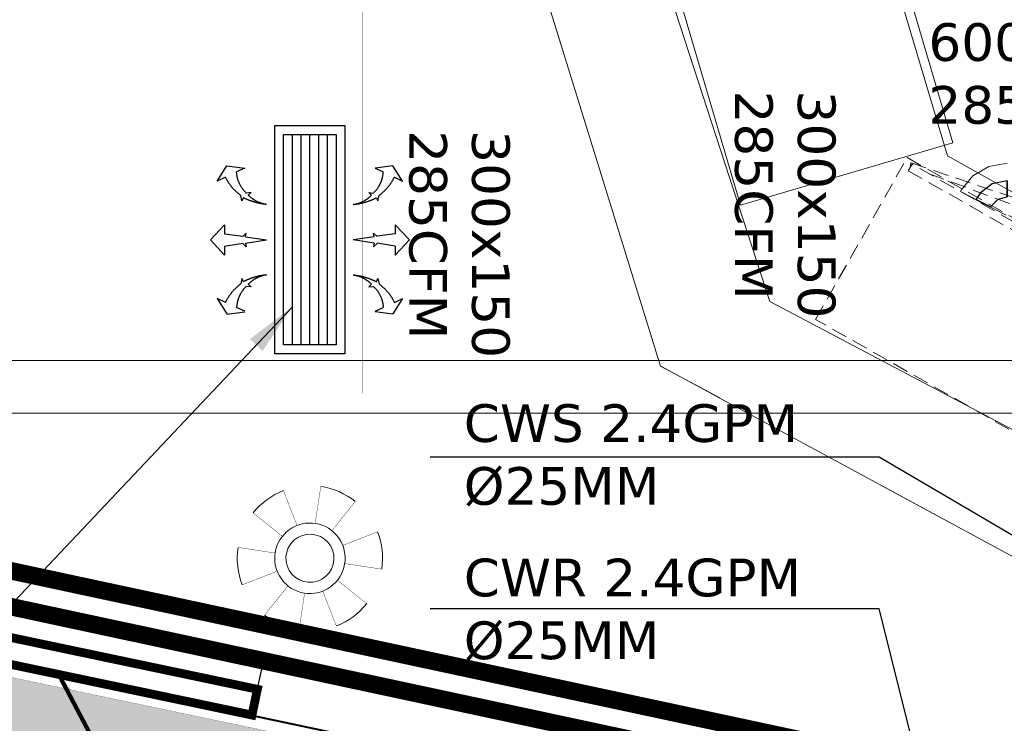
# Model space of a CAD drawing. Header units: millimetres. Extents: x 504675 to 860349, y -23215 to 63575.
# Tile 133 of 177: x 581462 to 584270, y 33752 to 35757. Entities that reach past the tile are written whole.
import ezdxf

# ---------------------------------------------------------------- set-up
doc = ezdxf.new("R2010")
doc.units = ezdxf.units.MM
doc.header["$LTSCALE"] = 10
for name, pattern in [('HIDDEN', [9.525, 6.35, -3.175]), ('LEVEL - C OVERALL LAYOUT$0$HIDDEN', [9.525, 6.35, -3.175]), ('LEVEL-F-OVERALL LAYOUT$0$HIDDEN', [0.375, 0.25, -0.125])]:
    doc.linetypes.add(name, pattern=pattern)
doc.layers.get('0').update_dxf_attribs({"linetype": 'CONTINUOUS'})
for name, color, linetype, lineweight in [('ARCH', 8, 'CONTINUOUS', 0), ('Ceiling', 35, 'CONTINUOUS', 5), ('CKD Equipments', 8, 'CONTINUOUS', 0), ('CWR.PIPE', 5, 'CONTINUOUS', 25), ('CWS.PIPE', 6, 'CONTINUOUS', 25), ('EQUIPMENT', 8, 'CONTINUOUS', 18), ('furniture', 8, 'CONTINUOUS', 5), ('LEVEL - C OVERALL LAYOUT$0$I-FLOR-OVHD', 8, 'LEVEL - C OVERALL LAYOUT$0$HIDDEN', 18), ('MEPTEK-SAD', 6, 'CONTINUOUS', 30), ('MEPTEK-TEXT', 7, 'CONTINUOUS', 30), ('MEPTEL LINEAR GRILL', 5, 'CONTINUOUS', 30), ('Pipe Insulations', 7, 'CONTINUOUS', 5), ('V-PIPE', 7, 'CONTINUOUS', 25), ('VJA-FF-PENDENT SPRINKLER HEAD', 3, 'CONTINUOUS', 0), ('WALL', 8, 'CONTINUOUS', 40)]:
    doc.layers.add(name, color=color, linetype=linetype, lineweight=lineweight)
for name, color, linetype in [('Equipment Name', 7, 'CONTINUOUS'), ('LEVEL-F-OVERALL LAYOUT$0$DASH1L', 8, 'LEVEL-F-OVERALL LAYOUT$0$HIDDEN'), ('signage board', 1, 'CONTINUOUS')]:
    doc.layers.add(name, color=color, linetype=linetype)
doc.styles.add('AR', font='arial.ttf')
doc.styles.get("Standard").update_dxf_attribs({"font": 'verdana.ttf'})
doc.dimstyles.new('ARA-100', dxfattribs={"dimtxt": 100, "dimasz": 2.5, "dimexe": 25, "dimexo": 25, "dimtad": 0, "dimdec": 0, "dimrnd": 5, "dimtxsty": 'AR', "dimblk": 'ARCHTICK', "dimcen": 2.5, "dimclrd": 256, "dimclre": 256, "dimclrt": 256, "dimadec": 0, "dimazin": 0, "dimtfac": 1, "dimtdec": 0, "dimtix": 1, "dimtmove": 1, "dimatfit": 3, "dimfxl": 1, "dimlwd": -1, "dimlwe": -1, "dimarcsym": 1})
doc.dimstyles.new('STANDARD$7', dxfattribs={"dimtxt": 4, "dimasz": 7, "dimexe": 1, "dimexo": 3, "dimgap": 1, "dimtad": 1, "dimdec": 0, "dimzin": 0, "dimdsep": 46, "dimlunit": 4, "dimtxsty": 'Standard', "dimcen": 0.09375, "dimadec": 0, "dimazin": 0, "dimtfac": 1, "dimtdec": 4, "dimtofl": 0, "dimtmove": 1, "dimatfit": 3, "dimfxl": 4, "dimfxlon": 1, "dimfrac": 2, "dimtolj": 1, "dimtzin": 0, "dimarcsym": 0})

# ---------------------------------------------------------------- blocks, each defined once
blk = doc.blocks.new('A$C12b19908')
at = {"layer": 'EQUIPMENT', "linetype": 'HIDDEN', "ltscale": 0.7, "elevation": 45.6}
for points in [[(-823, 520.9), (-504, 572.6), (-511.7, 593.5), (-883.6, 522.4), (-878.7, 509.1)], [(-93, 520.9), (-412, 572.6), (-404.3, 593.5), (-32.4, 522.4), (-37.3, 509.1)]]:
    blk.add_lwpolyline(points, dxfattribs=at)
at = {"layer": 'EQUIPMENT', "linetype": 'HIDDEN', "ltscale": 0.7}
for points in [[(-900, 530), (0, 530), (0, 0), (-900, 0)], [(-475.3, 498.7), (-475.3, 520.9), (-878.7, 520.9), (-878.7, 498.7)], [(-440.7, 498.7), (-440.7, 520.9), (-37.3, 520.9), (-37.3, 498.7)]]:
    blk.add_lwpolyline(points, close=True, dxfattribs=at)
blk = doc.blocks.new('ARCH')
at = {"layer": 'LEVEL-F-OVERALL LAYOUT$0$DASH1L'}
h = blk.add_hatch(dxfattribs=at)
h.set_pattern_fill('ANGLE', color=8, scale=10, angle=352.0664)
h.set_pattern_definition([(352.0664444, (-404119.055, 373340.98), (9.6410197, 69.1814516), [50.8, -19.05]), (82.0664444, (-404119.055, 373340.98), (-69.1814516, 9.6410197), [50.8, -19.05])])
edge = h.paths.add_edge_path(flags=16)
edge.add_line((572074.7, 35847.1), (602196.9, 29528.2))
edge.add_line((602196.9, 29528.2), (599472.6, 39352))
edge.add_arc((597545.4, 38817.5), 2000, 15.4994, 89.9984)
edge.add_line((597545.4, 40817.5), (573256.1, 40817.5))
edge.add_arc((576210.3, 22394.2), 18658.7, 99.10996, 106.69033)
edge.add_line((570851.6, 40266.8), (572074.7, 35847.1))
h.paths.add_polyline_path([(583373.8, 40816), (583374.1, 40875), (586424.1, 40859.1), (586423.9, 40816)], flags=16)
h.paths.add_polyline_path([(600840.9, 34605.1), (600792.8, 34591.5), (599498, 39260.6), (599546.1, 39274.3)])
h.paths.add_polyline_path([(587210.4, 32671.8), (587195, 32598.4), (582693, 33542.8), (582708.4, 33616.2)])
edge = h.paths.add_edge_path()
edge.add_line((572071.7, 35387.9), (601863.3, 29138.4))
edge.add_arc((601986.5, 29725.6), 600, 258.1526, 375.4994)
edge.add_line((602564.7, 29886), (599906.3, 39472.3))
edge.add_arc((597545.4, 38817.5), 2450, 15.4994, 89.9984)
edge.add_line((597545.4, 41267.5), (573220.5, 41267.5))
edge.add_arc((576210.3, 22394.2), 19108.7, 99.00183, 106.23582)
edge.add_arc((571035.5, 40164.8), 600, 106.2358, 195.469)
edge.add_line((570457.2, 40004.7), (571616.6, 35815.1))
edge.add_arc((572194.9, 35975.1), 600, 195.469, 258.1526)
h.paths.add_polyline_path([(587210.4, 32671.8), (587195.4, 32600.5), (587195.4, 32600.5)])
at = {"layer": 'CKD Equipments'}
for q in [(583756.8, 36548.7), (585672.5, 34498.4)]:
    blk.add_line((584107.9, 35368.7), q, dxfattribs=at)
at = {"layer": 'EQUIPMENT', "ltscale": 50, "elevation": 100}
blk.add_lwpolyline([(584123.1, 35406.1), (583826.5, 36413.4), (583221.4, 36235.4), (583518, 35228.1)], close=True, dxfattribs=at)
at = {"layer": 'furniture'}
for p, q in [((583316.4, 35829.8), (583602, 34953.8)), ((583602, 34953.8), (585558.4, 33921)), ((583290.4, 34769.9), (583290.3, 34770)), ((583290.4, 34769.9), (583458.6, 34678.8)), ((583459.5, 34678.5), (583458.6, 34679)), ((585519.7, 33563.5), (583489.7, 34662.1)), ((583912.4, 34433.2), (584145.9, 34306.9))]:
    blk.add_line(p, q, dxfattribs=at)
blk.add_lwpolyline([(583488.9, 34662.5), (583458.6, 34678.8), (583458.6, 34679), (583290.3, 34770), (582750.6, 36510.4)], dxfattribs=at)
at = {"layer": 'LEVEL - C OVERALL LAYOUT$0$I-FLOR-OVHD', "ltscale": 0.25, "const_width": 0.5}
blk.add_lwpolyline([(572074.7, 35847.1), (602196.9, 29528.2), (599472.6, 39352, 0.337018), (597545.4, 40817.5), (573256.1, 40817.5, 0.033088), (570851.6, 40266.8), (572074.7, 35847.1)], format="xyb", dxfattribs=at)
at = {"layer": 'WALL'}
for p, q in [((588776.8, 32526.6), (578958.8, 34593.5)), ((588745.9, 32379.8), (578927.9, 34446.7))]:
    blk.add_line(p, q, dxfattribs=at)
at = {"layer": 'EQUIPMENT', "rotation": 330.4511456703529}
blk.add_blockref('A$C12b19908', (584515.1, 34458.9, -45.6), dxfattribs=at)
blk = doc.blocks.new('SPRINKLER HEAD 41')
at = {"layer": 'VJA-FF-PENDENT SPRINKLER HEAD', "lineweight": 0, "const_width": 0.001}
for points in [[(-0.0429, 0.1053), (-0.0818, 0.2047)], [(0.0088, 0.1111), (0.0248, 0.2167)], [(0.123, 0.1737), (0.0564, 0.0903)], [(-0.0848, 0.0745), (-0.1682, 0.1411)], [(0.1867, 0.0874), (0.0873, 0.0484)], [(-0.1056, 0.0268), (-0.2111, 0.0428)], [(-0.0998, -0.0249), (-0.1992, -0.0638)], [(0.1986, -0.0192), (0.0931, -0.0032)], [(0.1557, -0.1175), (0.0723, -0.0509)], [(-0.0689, -0.0667), (-0.1355, -0.1501)], [(0.0693, -0.1811), (0.0304, -0.0818)], [(-0.0373, -0.1931), (-0.0213, -0.0875)]]:
    blk.add_lwpolyline(points, dxfattribs=at)
at = {"layer": 'VJA-FF-PENDENT SPRINKLER HEAD', "lineweight": 0}
for major_axis, start_param, end_param in [((0.1794, 0.1036), 1.420416, 1.944015), ((0.1795, 0.1036), 0.373598, 0.897197), ((0.087, 0.0502), 1.570792, 7.853977), ((0.0594, 0.0343), 1.570786, 7.853971), ((0.1794, 0.1036), -0.673853, -0.150255), ((0.1795, 0.1036), 2.467936, 2.991535), ((0.1794, 0.1036), 4.562135, 5.085733), ((0.1795, 0.1036), 3.51515, 4.038748)]:
    blk.add_ellipse((-0.0062, 0.0118), major_axis=major_axis, ratio=1, start_param=start_param, end_param=end_param, dxfattribs=at)
blk = doc.blocks.new('V_Elbow1 - V_CHWS-21102974-Level C OVERALL KITCHEN')
at = {"layer": 'V-PIPE', "color": 4, "true_color": 0x00ffff}
for p, q in [((21.1, 41.6), (0.4, 52.1)), ((0.4, 52.1), (21.1, 41.6)), ((21.1, 41.6), (41.8, 31.1)), ((41.8, 31.1), (21.1, 41.6)), ((-46.6, 0), (-46.6, 23.2)), ((-46.6, 23.2), (-46.6, 0)), ((-46.6, 0), (-46.6, -23.2)), ((-46.6, -23.2), (-46.6, 0))]:
    blk.add_line(p, q, dxfattribs=at)
at = {"layer": 'V-PIPE', "color": 4, "true_color": 0x00ffff, "flags": 128}
for points in [[(0.4, 52.1), (-21.3, 29.6), (-46.6, 23.2)], [(-46.6, -23.2), (-4.5, -13.8), (29.6, 12.5), (41.8, 31.1)]]:
    blk.add_lwpolyline(points, dxfattribs=at)
blk = doc.blocks.new('hvac')
at = {"layer": 'Pipe Insulations', "color": 4, "true_color": 0x00ffff}
blk.add_line((594146.6, -199765.7), (594276.6, -199832.8), dxfattribs=at)
at = {"layer": 'Pipe Insulations', "color": 4, "true_color": 0x00ffff, "flags": 128}
blk.add_lwpolyline([(594280.1, -199685), (594227.9, -199694.1), (594182.1, -199720.8), (594148.6, -199761.9), (594146.6, -199765.7)], dxfattribs=at)
at = {"layer": 'V-PIPE', "color": 4, "true_color": 0x00ffff, "rotation": 179.5999999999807}
blk.add_blockref('V_Elbow1 - V_CHWS-21102974-Level C OVERALL KITCHEN', (594233, -199757.8), dxfattribs=at)
blk = doc.blocks.new('*U167')
at = {"color": 8}
for p, q in [((25, 150), (625, 150)), ((25, 125), (625, 125)), ((25, 100), (625, 100)), ((25, 75), (625, 75)), ((25, 50), (625, 50))]:
    blk.add_line(p, q, dxfattribs=at)
blk.add_lwpolyline([(0, 0), (0, 200), (650, 200), (650, 0)], close=True)
at = {"color": 1}
blk.add_lwpolyline([(25, 25), (25, 175), (625, 175), (625, 25)], close=True, dxfattribs=at)
blk = doc.blocks.new('A$C479C3BDC')
for p, q in [((-140.6, 166.9), (-112.9, 210.6)), ((-112.9, 211.8), (-62.1, 205)), ((-62.1, 203.8), (-85.4, 193)), ((-117.2, 178.3), (-140.6, 166.9)), ((-69.9, 110.5), (-73.5, 125.8)), ((-65.9, 119.5), (-69.9, 110.5)), ((-43.9, 134.1), (-57.7, 132.9)), ((-52.1, 127), (-43.9, 134.1)), ((-119.4, 43.8), (-159.8, 0.6)), ((-119.4, 18.1), (-119.4, 43.8)), ((-159.8, 0.6), (-119.4, -42.6)), ((-119.4, 18.1), (-67.8, 10)), ((-57.6, 20.1), (-67.7, 10.5)), ((-59.7, 9.4), (-57.6, 20.1)), ((-59.7, 9.4), (0, 0)), ((-59.7, -8.2), (0, 0)), ((-119.4, -16.9), (-67.8, -10)), ((-119.4, -42.6), (-119.4, -16.9)), ((-57.6, -18.9), (-67.7, -9.4)), ((-59.7, -8.2), (-57.6, -18.9)), ((-69.9, -110.5), (-73.5, -125.8)), ((-65.9, -119.5), (-69.9, -110.5)), ((-43.9, -134.1), (-57.7, -132.9)), ((-52.1, -127), (-43.9, -134.1)), ((-140.6, -166.9), (-112.9, -210.6)), ((-117.2, -178.3), (-140.6, -166.9)), ((-62.1, -203.8), (-85.4, -193)), ((-112.9, -210.6), (-62.1, -203.8))]:
    blk.add_line(p, q)
for points, weights in [([(-73.5, 125.8), (-92.1, 139.6), (-107, 157.5), (-117.2, 178.3)], [1, 0.981468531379, 0.981468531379, 1]), ([(-57.7, 132.9), (-74.4, 148.9), (-84.1, 169.9), (-85.4, 193)], [1, 0.953547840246, 0.953547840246, 1]), ([(-0.1, 100.3), (-23.1, 102.5), (-45.3, 109), (-65.9, 119.5)], [1, 0.988355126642, 0.988355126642, 1]), ([(-0.1, 100.3), (-20.1, 103.1), (-38.1, 112.4), (-52.1, 127)], [1, 0.963520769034, 0.963520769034, 1]), ([(-0.1, -100.3), (-23.1, -102.5), (-45.3, -109), (-65.9, -119.5)], [1, 0.988355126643, 0.988355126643, 1]), ([(-0.1, -100.3), (-20.1, -103.1), (-38.1, -112.4), (-52.1, -127)], [1, 0.963520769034, 0.963520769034, 1]), ([(-73.5, -125.8), (-92.1, -139.6), (-107, -157.5), (-117.2, -178.3)], [1, 0.981468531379, 0.981468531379, 1]), ([(-57.7, -132.9), (-74.4, -148.9), (-84.1, -169.9), (-85.4, -193)], [1, 0.953547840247, 0.953547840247, 1])]:
    blk.add_rational_spline(points, weights, degree=3)
blk = doc.blocks.new('_ArchTick')
at = {"color": 0, "linetype": 'ByBlock', "const_width": 0.15}
blk.add_lwpolyline([(-0.5, -0.5), (0.5, 0.5)], dxfattribs=at)

msp = doc.modelspace()

# ---------------------------------------------------------------- linework, layer by layer
at = {"layer": 'Ceiling', "color": 1, "ltscale": 0.25}
for p, q in [((577305.7, 34785.8), (600738.9, 34785.8)), ((578020.7, 34635.8), (600780.5, 34635.8))]:
    msp.add_line(p, q, dxfattribs=at)
at = {"layer": 'CWR.PIPE', "ltscale": 0.25, "const_width": 50, "flags": 128}
msp.add_lwpolyline([(572967.1, 39065), (572967.1, 35999.6), (584861.6, 33453.5), (584873.8, 35196.7)], dxfattribs=at)
at = {"layer": 'CWS.PIPE', "ltscale": 0.25, "const_width": 50, "flags": 128}
msp.add_lwpolyline([(572867.1, 38965), (572867.1, 35918.7), (584960.7, 33330), (584973.8, 35196)], dxfattribs=at)
at = {"layer": 'Equipment Name', "ltscale": 0.25}
msp.add_line((582124.4, 33773.8), (582155.3, 33920.6), dxfattribs=at)
msp.add_line((582124.4, 33773.8), (582155.3, 33920.6), dxfattribs=at)
at = {"layer": 'MEPTEK-SAD', "ltscale": 0.25, "const_width": 0.1, "flags": 128}
for points in [[(582140, 34691.8), (582140, 36015)], [(582440, 34691.8), (582440, 36015)], [(583640, 34585.1), (583640, 35908.2)], [(583940, 34585.1), (583940, 35908.2)], [(583940, 35530), (584040, 35430), (584040, 34830)], [(584511, 35430), (584040, 35430)], [(584511, 34830), (583940, 34830)], [(582115, 34691.8), (582465, 34691.8)], [(583615, 34585.1), (583965, 34585.1)]]:
    msp.add_lwpolyline(points, dxfattribs=at)
at = {"layer": 'signage board', "color": 1, "ltscale": 0.25, "const_width": 25}
msp.add_lwpolyline([(579484.7, 34329.5), (582124.8, 33775.4), (582140.2, 33848.8), (579500.1, 34402.9)], close=True, dxfattribs=at)
at = {"layer": 'WALL'}
for p, q in [((588776.8, 32526.6), (582155.3, 33920.6)), ((588745.9, 32379.8), (582124.4, 33773.8))]:
    msp.add_line(p, q, dxfattribs=at)

# ---------------------------------------------------------------- block references
msp.add_blockref('hvac', (-10001.4, 235033.1))
msp.add_blockref('hvac', (-10001.4, 235033.1))
at = {"layer": 'ARCH'}
msp.add_blockref('ARCH', (0, 0), dxfattribs=at)
at = {"layer": 'MEPTEK-SAD', "lineweight": 0, "ltscale": 50, "yscale": 1.001251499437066, "zscale": 1.001251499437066, "rotation": 180}
for p, xscale in [((582166.3, 35130), -1.001251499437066), ((582413.7, 35130), 1.001251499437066)]:
    msp.add_blockref('A$C479C3BDC', p, dxfattribs=dict(at, xscale=xscale))
at = {"layer": 'MEPTEL LINEAR GRILL', "rotation": 90}
msp.add_blockref('*U167', (582390, 34805), dxfattribs=at)
at = {"layer": 'VJA-FF-PENDENT SPRINKLER HEAD', "lineweight": 0, "xscale": 1000, "yscale": 1000, "zscale": 1000}
msp.add_blockref('SPRINKLER HEAD 41', (582296.2, 34210.3), dxfattribs=at)

# ---------------------------------------------------------------- texts
at = {"layer": 'MEPTEK-TEXT', "char_height": 107.38, "attachment_point": 1}
for s, insert in [('600x150\\P285CFM', (584054, 35747)), ('CWS 2.4GPM\\P%%C25MM', (582729, 34661.1)), ('CWR 2.4GPM\\P%%C25MM', (582729, 34221.1))]:
    msp.add_mtext_dynamic_manual_height_columns(s, width=1237.81, gutter_width=1, heights=[0], dxfattribs=dict(at, insert=insert))
at = {"layer": 'MEPTEK-TEXT', "char_height": 107.38, "attachment_point": 1, "rotation": 270}
for insert in [(583789, 35555), (582859.9, 35442)]:
    msp.add_mtext_dynamic_manual_height_columns('300x150\\P285CFM', width=1237.81, gutter_width=1, heights=[0], dxfattribs=dict(at, insert=insert))

# ---------------------------------------------------------------- leaders
at = {"lineweight": 5}
msp.add_leader([(581569.6, 33899.5), (582343.9, 32428.9), (584232.4, 32428.9)], dimstyle='STANDARD$7', override={"dimscale": 20, "dimtxt": 2, "dimasz": 5, "dimexo": 1, "dimtad": 0, "dimzin": 12, "dimcen": 0, "dimclre": 256, "dimazin": 3, "dimlwd": 65535, "dimlwe": 65535}, dxfattribs=at)
at = {"layer": 'MEPTEK-TEXT'}
for points in [[(582240, 34939), (580653, 33259.3), (578375, 33259.3)], [(584865.1, 33950.8, 0), (583913.9, 34510, 0), (582632.9, 34510, 0)], [(584052.3, 33524.4, 0), (583913.9, 34078, 0), (582632.9, 34078, 0)]]:
    msp.add_leader(points, dimstyle='ARA-100', override={"dimasz": 150, "dimfxl": 0.18, "dimtfill": 1}, dxfattribs=at)

doc.saveas('drawing.dxf')
